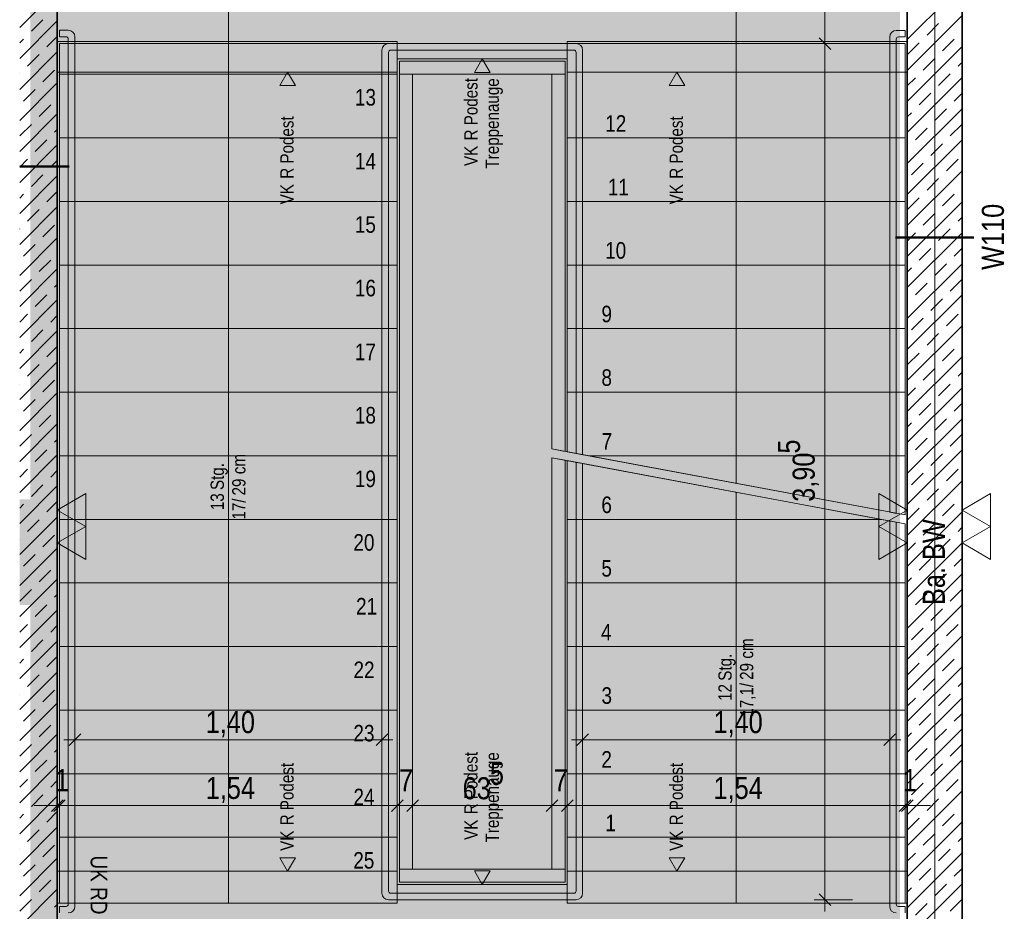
# Model space of a CAD drawing. Extents: x -620 to 300, y 62 to 1112.
# Tile 171 of 200: x -540 to -450, y 881 to 963. Entities that reach past the tile are written whole.
import ezdxf
from ezdxf.lldxf.tags import DXFTag

# ---------------------------------------------------------------- set-up
doc = ezdxf.new("R2010")
doc.units = 0
doc.layers.get('0').update_dxf_attribs({"lineweight": 13})
for name, color, linetype, lineweight, true_color in [('30 -34 Innenwände- 1 tragend', 7, 'Continuous', 13, 0xdd0806), ('30 -35 Decken- 2.1 Treppen Innen 2D', 7, 'Continuous', 9, 0x599559), ('70 -72 Beschriftung- 2 Beschriftung Bauteile', 7, 'Continuous', 9, 0x9999ff), ('70 -76 Bemaßung- 2 Allgemein', 9, 'Continuous', 5, 0x808080), ('iwb_Layout BA_Markierung', 7, 'Continuous', 9, 0xbadcdc)]:
    doc.layers.add(name, color=color, linetype=linetype, lineweight=lineweight, true_color=true_color)
for name, color, linetype, lineweight in [('70 -71 Achsen- 1 Gebäudeachsen', 7, 'STRICHPUNKT2-A06CPVM0L0', 18), ('70 -75 Raumstempel- 3 Wandstempel', 7, 'Continuous', 50), ('Keine-A06CPVLYL0', 7, 'Continuous', 9)]:
    doc.layers.add(name, color=color, linetype=linetype, lineweight=lineweight)
doc.styles.get("Standard").update_dxf_attribs({"font": 'ARIALN.TTF'})
tags = doc.linetypes.add('grob-A06CPVLVL0', pattern=[14, 3, -8, 3]).pattern_tags.tags
tags[8:9] = [DXFTag(74, 4), DXFTag(75, 0), DXFTag(340, '0'), DXFTag(46, 0.0), DXFTag(50, 0.0), DXFTag(44, 0.0), DXFTag(45, 0.0)]
tags[6:7] = [DXFTag(74, 4), DXFTag(75, 0), DXFTag(340, '0'), DXFTag(46, 0.0), DXFTag(50, 0.0), DXFTag(44, 0.0), DXFTag(45, 0.0)]
tags[4:5] = [DXFTag(74, 4), DXFTag(75, 0), DXFTag(340, '0'), DXFTag(46, 0.0), DXFTag(50, 0.0), DXFTag(44, 0.0), DXFTag(45, 0.0)]
tags = doc.linetypes.add('STRICHPUNKT2-A06CPVM0L0', pattern=[12.7, 6.35, -3.175, 0, -3.175]).pattern_tags.tags
tags[10:11] = [DXFTag(74, 4), DXFTag(75, 0), DXFTag(340, '0'), DXFTag(46, 0.0), DXFTag(50, 0.0), DXFTag(44, 0.0), DXFTag(45, 0.0)]
tags[8:9] = [DXFTag(74, 4), DXFTag(75, 0), DXFTag(340, '0'), DXFTag(46, 0.0), DXFTag(50, 0.0), DXFTag(44, 0.0), DXFTag(45, 0.0)]
tags[6:7] = [DXFTag(74, 4), DXFTag(75, 0), DXFTag(340, '0'), DXFTag(46, 0.0), DXFTag(50, 0.0), DXFTag(44, 0.0), DXFTag(45, 0.0)]
tags[4:5] = [DXFTag(74, 4), DXFTag(75, 0), DXFTag(340, '0'), DXFTag(46, 0.0), DXFTag(50, 0.0), DXFTag(44, 0.0), DXFTag(45, 0.0)]

# ---------------------------------------------------------------- blocks, each defined once
blk = doc.blocks.new('Polygon-A06CPVLNL0')
at = {"color": 0, "linetype": 'ByBlock', "lineweight": -2, "ltscale": 0.13}
blk.add_solid([(-459.485, 86.607), (-538.631, 86.396), (-459.318, 1083.814), (-538.631, 1083.814)], dxfattribs=at)
blk = doc.blocks.new('Referenz-A06CPVM1L0')
at = {"layer": '30 -34 Innenwände- 1 tragend', "color": 0, "lineweight": 35}
for p, q in [((-536.176, 1002.114), (-536.176, 837.114)), ((-458.676, 995.614), (-458.676, 838.614)), ((-453.676, 995.614), (-453.676, 838.614))]:
    blk.add_line(p, q, dxfattribs=at)
at = {"layer": '30 -34 Innenwände- 1 tragend', "color": 0, "linetype": 'Continuous', "lineweight": -2, "ltscale": 0.13}
for p, q in [((-536.176, 1002.114), (-536.176, 837.114)), ((-458.676, 995.614), (-458.676, 838.614)), ((-453.676, 995.614), (-453.676, 842.114))]:
    blk.add_line(p, q, dxfattribs=at)
at = {"layer": '30 -34 Innenwände- 1 tragend', "color": 0, "lineweight": 9}
for p, q in [((-539.606, 961.883), (-536.176, 965.314)), ((-539.606, 961.883), (-536.176, 965.314)), ((-458.676, 960.789), (-453.676, 965.789)), ((-458.676, 960.789), (-453.676, 965.789)), ((-539.606, 959.055), (-536.176, 962.485)), ((-539.606, 959.055), (-536.176, 962.485)), ((-538.544, 961.532), (-537.483, 962.592)), ((-538.544, 961.532), (-537.483, 962.592)), ((-458.676, 957.961), (-453.676, 962.961)), ((-458.676, 957.961), (-453.676, 962.961)), ((-456.873, 961.178), (-455.812, 962.239)), ((-456.873, 961.178), (-455.812, 962.239)), ((-539.606, 960.469), (-539.251, 960.825)), ((-539.606, 960.469), (-539.251, 960.825)), ((-537.129, 960.118), (-536.176, 961.071)), ((-537.129, 960.118), (-536.176, 961.071)), ((-455.459, 959.764), (-454.398, 960.825)), ((-455.459, 959.764), (-454.398, 960.825)), ((-453.691, 961.532), (-453.676, 961.546)), ((-453.691, 961.532), (-453.676, 961.546)), ((-458.676, 955.132), (-453.676, 960.132)), ((-458.676, 955.132), (-453.676, 960.132)), ((-458.641, 959.411), (-457.58, 960.471)), ((-458.641, 959.411), (-457.58, 960.471)), ((-539.606, 956.227), (-536.176, 959.657)), ((-539.606, 956.227), (-536.176, 959.657)), ((-538.897, 958.35), (-537.837, 959.411)), ((-538.897, 958.35), (-537.837, 959.411)), ((-457.226, 957.996), (-456.166, 959.057)), ((-457.226, 957.996), (-456.166, 959.057)), ((-537.483, 956.936), (-536.422, 957.996)), ((-537.483, 956.936), (-536.422, 957.996)), ((-454.044, 958.35), (-453.676, 958.718)), ((-454.044, 958.35), (-453.676, 958.718)), ((-539.606, 957.641), (-539.604, 957.643)), ((-539.606, 957.641), (-539.604, 957.643)), ((-458.676, 952.304), (-453.676, 957.304)), ((-458.676, 952.304), (-453.676, 957.304)), ((-458.676, 956.546), (-457.934, 957.289)), ((-458.676, 956.546), (-457.934, 957.289)), ((-455.812, 956.582), (-454.752, 957.643)), ((-455.812, 956.582), (-454.752, 957.643)), ((-539.606, 953.398), (-536.176, 956.828)), ((-539.606, 953.398), (-536.176, 956.828)), ((-539.251, 955.168), (-538.19, 956.229)), ((-539.251, 955.168), (-538.19, 956.229)), ((-457.58, 954.814), (-456.519, 955.875)), ((-457.58, 954.814), (-456.519, 955.875)), ((-454.398, 955.168), (-453.676, 955.89)), ((-454.398, 955.168), (-453.676, 955.89)), ((-537.837, 953.754), (-536.776, 954.814)), ((-537.837, 953.754), (-536.776, 954.814)), ((-458.676, 949.475), (-453.676, 954.475)), ((-458.676, 949.475), (-453.676, 954.475)), ((-456.166, 953.4), (-455.105, 954.461)), ((-456.166, 953.4), (-455.105, 954.461)), ((-539.606, 950.57), (-536.176, 954)), ((-539.606, 950.57), (-536.176, 954)), ((-458.676, 953.718), (-458.287, 954.107)), ((-458.676, 953.718), (-458.287, 954.107)), ((-539.604, 951.986), (-538.544, 953.047)), ((-539.604, 951.986), (-538.544, 953.047)), ((-536.422, 952.339), (-536.176, 952.586)), ((-536.422, 952.339), (-536.176, 952.586)), ((-457.934, 951.632), (-456.873, 952.693)), ((-457.934, 951.632), (-456.873, 952.693)), ((-454.752, 951.986), (-453.691, 953.047)), ((-454.752, 951.986), (-453.691, 953.047)), ((-539.606, 947.741), (-536.176, 951.171)), ((-539.606, 947.741), (-536.176, 951.171)), ((-538.19, 950.572), (-537.129, 951.632)), ((-538.19, 950.572), (-537.129, 951.632)), ((-458.676, 946.647), (-453.676, 951.647)), ((-458.676, 946.647), (-453.676, 951.647)), ((-458.676, 950.89), (-458.641, 950.925)), ((-458.676, 950.89), (-458.641, 950.925)), ((-456.519, 950.218), (-455.459, 951.279)), ((-456.519, 950.218), (-455.459, 951.279)), ((-539.606, 949.155), (-538.897, 949.865)), ((-539.606, 949.155), (-538.897, 949.865)), ((-536.776, 949.157), (-536.176, 949.757)), ((-536.776, 949.157), (-536.176, 949.757)), ((-458.287, 948.45), (-457.226, 949.511)), ((-458.287, 948.45), (-457.226, 949.511)), ((-455.105, 948.804), (-454.044, 949.865)), ((-455.105, 948.804), (-454.044, 949.865)), ((-539.606, 944.913), (-536.176, 948.343)), ((-539.606, 944.913), (-536.176, 948.343)), ((-538.544, 947.39), (-537.483, 948.45)), ((-538.544, 947.39), (-537.483, 948.45)), ((-458.676, 943.819), (-453.676, 948.819)), ((-458.676, 943.819), (-453.676, 948.819)), ((-456.873, 947.036), (-455.812, 948.097)), ((-456.873, 947.036), (-455.812, 948.097)), ((-453.691, 947.39), (-453.676, 947.404)), ((-453.691, 947.39), (-453.676, 947.404)), ((-539.606, 946.327), (-539.251, 946.683)), ((-539.606, 946.327), (-539.251, 946.683)), ((-537.129, 945.975), (-536.176, 946.929)), ((-537.129, 945.975), (-536.176, 946.929)), ((-458.641, 945.268), (-457.58, 946.329)), ((-458.641, 945.268), (-457.58, 946.329)), ((-455.459, 945.622), (-454.398, 946.683)), ((-455.459, 945.622), (-454.398, 946.683)), ((-539.606, 942.084), (-536.176, 945.515)), ((-539.606, 942.084), (-536.176, 945.515)), ((-458.676, 940.99), (-453.676, 945.99)), ((-458.676, 940.99), (-453.676, 945.99)), ((-538.897, 944.208), (-537.837, 945.268)), ((-538.897, 944.208), (-537.837, 945.268)), ((-457.226, 943.854), (-456.166, 944.915)), ((-457.226, 943.854), (-456.166, 944.915)), ((-454.044, 944.208), (-453.676, 944.576)), ((-454.044, 944.208), (-453.676, 944.576)), ((-537.483, 942.794), (-536.422, 943.854)), ((-537.483, 942.794), (-536.422, 943.854)), ((-539.606, 943.499), (-539.604, 943.501)), ((-539.606, 943.499), (-539.604, 943.501)), ((-458.676, 938.162), (-453.676, 943.162)), ((-458.676, 938.162), (-453.676, 943.162)), ((-458.676, 942.404), (-457.934, 943.147)), ((-458.676, 942.404), (-457.934, 943.147)), ((-455.812, 942.44), (-454.752, 943.501)), ((-455.812, 942.44), (-454.752, 943.501)), ((-539.606, 939.256), (-536.176, 942.686)), ((-539.606, 939.256), (-536.176, 942.686)), ((-539.251, 941.026), (-538.19, 942.086)), ((-539.251, 941.026), (-538.19, 942.086)), ((-457.58, 940.672), (-456.519, 941.733)), ((-457.58, 940.672), (-456.519, 941.733)), ((-454.398, 941.026), (-453.676, 941.747)), ((-454.398, 941.026), (-453.676, 941.747)), ((-537.837, 939.612), (-536.776, 940.672)), ((-537.837, 939.612), (-536.776, 940.672)), ((-458.676, 935.333), (-453.676, 940.333)), ((-458.676, 935.333), (-453.676, 940.333)), ((-456.166, 939.258), (-455.105, 940.319)), ((-456.166, 939.258), (-455.105, 940.319)), ((-539.606, 936.428), (-536.176, 939.858)), ((-539.606, 936.428), (-536.176, 939.858)), ((-458.676, 939.576), (-458.287, 939.965)), ((-458.676, 939.576), (-458.287, 939.965)), ((-539.604, 937.844), (-538.544, 938.904)), ((-539.604, 937.844), (-538.544, 938.904)), ((-536.422, 938.197), (-536.176, 938.443)), ((-536.422, 938.197), (-536.176, 938.443)), ((-457.934, 937.49), (-456.873, 938.551)), ((-457.934, 937.49), (-456.873, 938.551)), ((-454.752, 937.844), (-453.691, 938.904)), ((-454.752, 937.844), (-453.691, 938.904)), ((-538.19, 936.43), (-537.129, 937.49)), ((-538.19, 936.43), (-537.129, 937.49)), ((-458.676, 932.505), (-453.676, 937.505)), ((-458.676, 932.505), (-453.676, 937.505)), ((-539.606, 933.599), (-536.176, 937.029)), ((-539.606, 933.599), (-536.176, 937.029)), ((-458.676, 936.747), (-458.641, 936.783)), ((-458.676, 936.747), (-458.641, 936.783)), ((-456.519, 936.076), (-455.459, 937.137)), ((-456.519, 936.076), (-455.459, 937.137)), ((-539.606, 935.013), (-538.897, 935.722)), ((-539.606, 935.013), (-538.897, 935.722)), ((-536.776, 935.015), (-536.176, 935.615)), ((-536.776, 935.015), (-536.176, 935.615)), ((-455.105, 934.662), (-454.044, 935.722)), ((-455.105, 934.662), (-454.044, 935.722)), ((-458.676, 929.676), (-453.676, 934.676)), ((-458.676, 929.676), (-453.676, 934.676)), ((-458.287, 934.308), (-457.226, 935.369)), ((-458.287, 934.308), (-457.226, 935.369)), ((-539.606, 930.771), (-536.176, 934.201)), ((-539.606, 930.771), (-536.176, 934.201)), ((-538.544, 933.248), (-537.483, 934.308)), ((-538.544, 933.248), (-537.483, 934.308)), ((-456.873, 932.894), (-455.812, 933.955)), ((-456.873, 932.894), (-455.812, 933.955)), ((-453.691, 933.248), (-453.676, 933.262)), ((-453.691, 933.248), (-453.676, 933.262)), ((-539.606, 932.185), (-539.251, 932.54)), ((-539.606, 932.185), (-539.251, 932.54)), ((-537.129, 931.833), (-536.176, 932.787)), ((-537.129, 931.833), (-536.176, 932.787)), ((-458.641, 931.126), (-457.58, 932.187)), ((-458.641, 931.126), (-457.58, 932.187)), ((-455.459, 931.48), (-454.398, 932.54)), ((-455.459, 931.48), (-454.398, 932.54)), ((-539.606, 927.942), (-536.176, 931.372)), ((-539.606, 927.942), (-536.176, 931.372)), ((-538.897, 930.066), (-537.837, 931.126)), ((-538.897, 930.066), (-537.837, 931.126)), ((-458.676, 926.848), (-453.676, 931.848)), ((-458.676, 926.848), (-453.676, 931.848)), ((-457.226, 929.712), (-456.166, 930.773)), ((-457.226, 929.712), (-456.166, 930.773)), ((-454.044, 930.066), (-453.676, 930.434)), ((-454.044, 930.066), (-453.676, 930.434)), ((-539.606, 929.356), (-539.604, 929.358)), ((-539.606, 929.356), (-539.604, 929.358)), ((-537.483, 928.651), (-536.422, 929.712)), ((-537.483, 928.651), (-536.422, 929.712)), ((-455.812, 928.298), (-454.752, 929.358)), ((-455.812, 928.298), (-454.752, 929.358)), ((-539.606, 925.114), (-536.176, 928.544)), ((-539.606, 925.114), (-536.176, 928.544)), ((-458.676, 924.02), (-453.676, 929.02)), ((-458.676, 924.02), (-453.676, 929.02)), ((-458.676, 928.262), (-457.934, 929.005)), ((-458.676, 928.262), (-457.934, 929.005)), ((-539.251, 926.884), (-538.19, 927.944)), ((-539.251, 926.884), (-538.19, 927.944)), ((-457.58, 926.53), (-456.519, 927.591)), ((-457.58, 926.53), (-456.519, 927.591)), ((-454.398, 926.884), (-453.676, 927.605)), ((-454.398, 926.884), (-453.676, 927.605)), ((-539.606, 922.285), (-536.176, 925.716)), ((-539.606, 922.285), (-536.176, 925.716)), ((-537.837, 925.469), (-536.776, 926.53)), ((-537.837, 925.469), (-536.776, 926.53)), ((-458.676, 921.191), (-453.676, 926.191)), ((-458.676, 921.191), (-453.676, 926.191)), ((-458.676, 925.434), (-458.287, 925.823)), ((-458.676, 925.434), (-458.287, 925.823)), ((-456.166, 925.116), (-455.105, 926.176)), ((-456.166, 925.116), (-455.105, 926.176)), ((-539.604, 923.702), (-538.544, 924.762)), ((-539.604, 923.702), (-538.544, 924.762)), ((-454.752, 923.702), (-453.691, 924.762)), ((-454.752, 923.702), (-453.691, 924.762)), ((-536.422, 924.055), (-536.176, 924.301)), ((-536.422, 924.055), (-536.176, 924.301)), ((-457.934, 923.348), (-456.873, 924.409)), ((-457.934, 923.348), (-456.873, 924.409)), ((-538.19, 922.287), (-537.129, 923.348)), ((-538.19, 922.287), (-537.129, 923.348)), ((-458.676, 918.363), (-453.676, 923.363)), ((-458.676, 918.363), (-453.676, 923.363)), ((-456.519, 921.934), (-455.459, 922.995)), ((-456.519, 921.934), (-455.459, 922.995)), ((-539.606, 919.457), (-536.176, 922.887)), ((-539.606, 919.457), (-536.176, 922.887)), ((-458.676, 922.605), (-458.641, 922.641)), ((-458.676, 922.605), (-458.641, 922.641)), ((-539.606, 920.871), (-538.897, 921.58)), ((-539.606, 920.871), (-538.897, 921.58)), ((-536.776, 920.873), (-536.176, 921.473)), ((-536.776, 920.873), (-536.176, 921.473)), ((-458.287, 920.166), (-457.226, 921.227)), ((-458.287, 920.166), (-457.226, 921.227)), ((-455.105, 920.52), (-454.044, 921.58)), ((-455.105, 920.52), (-454.044, 921.58)), ((-458.676, 915.534), (-453.676, 920.534)), ((-458.676, 915.534), (-453.676, 920.534)), ((-539.606, 916.629), (-536.176, 920.059)), ((-539.606, 916.629), (-536.176, 920.059)), ((-538.544, 919.105), (-537.483, 920.166)), ((-538.544, 919.105), (-537.483, 920.166)), ((-456.873, 918.752), (-455.812, 919.813)), ((-456.873, 918.752), (-455.812, 919.813)), ((-537.129, 917.691), (-536.176, 918.644)), ((-537.129, 917.691), (-536.176, 918.644)), ((-453.691, 919.105), (-453.676, 919.12)), ((-453.691, 919.105), (-453.676, 919.12)), ((-539.606, 918.043), (-539.251, 918.398)), ((-539.606, 918.043), (-539.251, 918.398)), ((-458.676, 912.706), (-453.676, 917.706)), ((-458.676, 912.706), (-453.676, 917.706)), ((-458.641, 916.984), (-457.58, 918.045)), ((-458.641, 916.984), (-457.58, 918.045)), ((-455.459, 917.338), (-454.398, 918.398)), ((-455.459, 917.338), (-454.398, 918.398)), ((-539.606, 913.8), (-536.176, 917.23)), ((-539.606, 913.8), (-536.176, 917.23)), ((-538.897, 915.923), (-537.837, 916.984)), ((-538.897, 915.923), (-537.837, 916.984)), ((-457.226, 915.57), (-456.166, 916.631)), ((-457.226, 915.57), (-456.166, 916.631)), ((-454.044, 915.923), (-453.676, 916.292)), ((-454.044, 915.923), (-453.676, 916.292)), ((-539.606, 915.214), (-539.604, 915.216)), ((-539.606, 915.214), (-539.604, 915.216)), ((-537.483, 914.509), (-536.422, 915.57)), ((-537.483, 914.509), (-536.422, 915.57)), ((-458.676, 909.877), (-453.676, 914.877)), ((-458.676, 909.877), (-453.676, 914.877)), ((-458.676, 914.12), (-457.934, 914.863)), ((-458.676, 914.12), (-457.934, 914.863)), ((-455.812, 914.156), (-454.752, 915.216)), ((-455.812, 914.156), (-454.752, 915.216)), ((-539.606, 910.972), (-536.176, 914.402)), ((-539.606, 910.972), (-536.176, 914.402)), ((-539.251, 912.741), (-538.19, 913.802)), ((-539.251, 912.741), (-538.19, 913.802)), ((-457.58, 912.388), (-456.519, 913.449)), ((-457.58, 912.388), (-456.519, 913.449)), ((-454.398, 912.741), (-453.676, 913.463)), ((-454.398, 912.741), (-453.676, 913.463)), ((-537.837, 911.327), (-536.776, 912.388)), ((-537.837, 911.327), (-536.776, 912.388)), ((-539.606, 908.143), (-536.176, 911.573)), ((-539.606, 908.143), (-536.176, 911.573)), ((-458.676, 907.049), (-453.676, 912.049)), ((-458.676, 907.049), (-453.676, 912.049)), ((-458.676, 911.292), (-458.287, 911.681)), ((-458.676, 911.292), (-458.287, 911.681)), ((-456.166, 910.974), (-455.105, 912.034)), ((-456.166, 910.974), (-455.105, 912.034)), ((-539.604, 909.559), (-538.544, 910.62)), ((-539.604, 909.559), (-538.544, 910.62)), ((-454.752, 909.559), (-453.691, 910.62)), ((-454.752, 909.559), (-453.691, 910.62)), ((-536.422, 909.913), (-536.176, 910.159)), ((-536.422, 909.913), (-536.176, 910.159)), ((-457.934, 909.206), (-456.873, 910.267)), ((-457.934, 909.206), (-456.873, 910.267)), ((-539.606, 905.315), (-536.176, 908.745)), ((-539.606, 905.315), (-536.176, 908.745)), ((-538.19, 908.145), (-537.129, 909.206)), ((-538.19, 908.145), (-537.129, 909.206)), ((-458.676, 904.221), (-453.676, 909.221)), ((-458.676, 904.221), (-453.676, 909.221)), ((-456.519, 907.792), (-455.459, 908.852)), ((-456.519, 907.792), (-455.459, 908.852)), ((-458.676, 908.463), (-458.641, 908.499)), ((-458.676, 908.463), (-458.641, 908.499)), ((-539.606, 906.729), (-538.897, 907.438)), ((-539.606, 906.729), (-538.897, 907.438)), ((-536.776, 906.731), (-536.176, 907.331)), ((-536.776, 906.731), (-536.176, 907.331)), ((-458.287, 906.024), (-457.226, 907.085)), ((-458.287, 906.024), (-457.226, 907.085)), ((-455.105, 906.378), (-454.044, 907.438)), ((-455.105, 906.378), (-454.044, 907.438)), ((-539.606, 902.486), (-536.176, 905.917)), ((-539.606, 902.486), (-536.176, 905.917)), ((-538.544, 904.963), (-537.483, 906.024)), ((-538.544, 904.963), (-537.483, 906.024)), ((-458.676, 901.392), (-453.676, 906.392)), ((-458.676, 901.392), (-453.676, 906.392)), ((-456.873, 904.61), (-455.812, 905.67)), ((-456.873, 904.61), (-455.812, 905.67)), ((-539.606, 903.901), (-539.251, 904.256)), ((-539.606, 903.901), (-539.251, 904.256)), ((-537.129, 903.549), (-536.176, 904.502)), ((-537.129, 903.549), (-536.176, 904.502)), ((-455.459, 903.196), (-454.398, 904.256)), ((-455.459, 903.196), (-454.398, 904.256)), ((-453.691, 904.963), (-453.676, 904.978)), ((-453.691, 904.963), (-453.676, 904.978)), ((-458.676, 898.564), (-453.676, 903.564)), ((-458.676, 898.564), (-453.676, 903.564)), ((-458.641, 902.842), (-457.58, 903.903)), ((-458.641, 902.842), (-457.58, 903.903)), ((-539.606, 899.658), (-536.176, 903.088)), ((-539.606, 899.658), (-536.176, 903.088)), ((-538.897, 901.781), (-537.837, 902.842)), ((-538.897, 901.781), (-537.837, 902.842)), ((-457.226, 901.428), (-456.166, 902.488)), ((-457.226, 901.428), (-456.166, 902.488)), ((-537.483, 900.367), (-536.422, 901.428)), ((-537.483, 900.367), (-536.422, 901.428)), ((-454.044, 901.781), (-453.676, 902.149)), ((-454.044, 901.781), (-453.676, 902.149)), ((-539.606, 901.072), (-539.604, 901.074)), ((-539.606, 901.072), (-539.604, 901.074)), ((-458.676, 895.735), (-453.676, 900.735)), ((-458.676, 895.735), (-453.676, 900.735)), ((-458.676, 899.978), (-457.934, 900.721)), ((-458.676, 899.978), (-457.934, 900.721)), ((-455.812, 900.014), (-454.752, 901.074)), ((-455.812, 900.014), (-454.752, 901.074)), ((-539.606, 896.83), (-536.176, 900.26)), ((-539.606, 896.83), (-536.176, 900.26)), ((-539.251, 898.599), (-538.19, 899.66)), ((-539.251, 898.599), (-538.19, 899.66)), ((-457.58, 898.246), (-456.519, 899.306)), ((-457.58, 898.246), (-456.519, 899.306)), ((-454.398, 898.599), (-453.676, 899.321)), ((-454.398, 898.599), (-453.676, 899.321)), ((-537.837, 897.185), (-536.776, 898.246)), ((-537.837, 897.185), (-536.776, 898.246)), ((-458.676, 892.907), (-453.676, 897.907)), ((-458.676, 892.907), (-453.676, 897.907)), ((-456.166, 896.832), (-455.105, 897.892)), ((-456.166, 896.832), (-455.105, 897.892)), ((-539.606, 894.001), (-536.176, 897.431)), ((-539.606, 894.001), (-536.176, 897.431)), ((-458.676, 897.149), (-458.287, 897.539)), ((-458.676, 897.149), (-458.287, 897.539)), ((-539.604, 895.417), (-538.544, 896.478)), ((-539.604, 895.417), (-538.544, 896.478)), ((-536.422, 895.771), (-536.176, 896.017)), ((-536.422, 895.771), (-536.176, 896.017)), ((-457.934, 895.064), (-456.873, 896.124)), ((-457.934, 895.064), (-456.873, 896.124)), ((-454.752, 895.417), (-453.691, 896.478)), ((-454.752, 895.417), (-453.691, 896.478)), ((-539.606, 891.173), (-536.176, 894.603)), ((-539.606, 891.173), (-536.176, 894.603)), ((-538.19, 894.003), (-537.129, 895.064)), ((-538.19, 894.003), (-537.129, 895.064)), ((-458.676, 890.078), (-453.676, 895.078)), ((-458.676, 890.078), (-453.676, 895.078)), ((-458.676, 894.321), (-458.641, 894.357)), ((-458.676, 894.321), (-458.641, 894.357)), ((-456.519, 893.65), (-455.459, 894.71)), ((-456.519, 893.65), (-455.459, 894.71)), ((-539.606, 892.587), (-538.897, 893.296)), ((-539.606, 892.587), (-538.897, 893.296)), ((-536.776, 892.589), (-536.176, 893.189)), ((-536.776, 892.589), (-536.176, 893.189)), ((-458.287, 891.882), (-457.226, 892.942)), ((-458.287, 891.882), (-457.226, 892.942)), ((-455.105, 892.235), (-454.044, 893.296)), ((-455.105, 892.235), (-454.044, 893.296)), ((-539.606, 888.344), (-536.176, 891.774)), ((-539.606, 888.344), (-536.176, 891.774)), ((-538.544, 890.821), (-537.483, 891.882)), ((-538.544, 890.821), (-537.483, 891.882)), ((-458.676, 887.25), (-453.676, 892.25)), ((-458.676, 887.25), (-453.676, 892.25)), ((-456.873, 890.468), (-455.812, 891.528)), ((-456.873, 890.468), (-455.812, 891.528)), ((-453.691, 890.821), (-453.676, 890.836)), ((-453.691, 890.821), (-453.676, 890.836)), ((-539.606, 889.758), (-539.251, 890.114)), ((-539.606, 889.758), (-539.251, 890.114)), ((-537.129, 889.407), (-536.176, 890.36)), ((-537.129, 889.407), (-536.176, 890.36)), ((-458.641, 888.7), (-457.58, 889.76)), ((-458.641, 888.7), (-457.58, 889.76)), ((-455.459, 889.053), (-454.398, 890.114)), ((-455.459, 889.053), (-454.398, 890.114)), ((-539.606, 885.516), (-536.176, 888.946)), ((-539.606, 885.516), (-536.176, 888.946)), ((-458.676, 884.422), (-453.676, 889.422)), ((-458.676, 884.422), (-453.676, 889.422)), ((-538.897, 887.639), (-537.837, 888.7)), ((-538.897, 887.639), (-537.837, 888.7)), ((-457.226, 887.286), (-456.166, 888.346)), ((-457.226, 887.286), (-456.166, 888.346)), ((-454.044, 887.639), (-453.676, 888.007)), ((-454.044, 887.639), (-453.676, 888.007)), ((-537.483, 886.225), (-536.422, 887.286)), ((-537.483, 886.225), (-536.422, 887.286)), ((-539.606, 886.93), (-539.604, 886.932)), ((-539.606, 886.93), (-539.604, 886.932)), ((-458.676, 881.593), (-453.676, 886.593)), ((-458.676, 881.593), (-453.676, 886.593)), ((-458.676, 885.836), (-457.934, 886.579)), ((-458.676, 885.836), (-457.934, 886.579)), ((-455.812, 885.871), (-454.752, 886.932)), ((-455.812, 885.871), (-454.752, 886.932)), ((-539.606, 882.687), (-536.176, 886.118)), ((-539.606, 882.687), (-536.176, 886.118)), ((-539.251, 884.457), (-538.19, 885.518)), ((-539.251, 884.457), (-538.19, 885.518)), ((-457.58, 884.104), (-456.519, 885.164)), ((-457.58, 884.104), (-456.519, 885.164)), ((-454.398, 884.457), (-453.676, 885.179)), ((-454.398, 884.457), (-453.676, 885.179)), ((-537.837, 883.043), (-536.776, 884.104)), ((-537.837, 883.043), (-536.776, 884.104)), ((-458.676, 878.765), (-453.676, 883.765)), ((-458.676, 878.765), (-453.676, 883.765)), ((-456.166, 882.689), (-455.105, 883.75)), ((-456.166, 882.689), (-455.105, 883.75)), ((-539.606, 879.859), (-536.176, 883.289)), ((-539.606, 879.859), (-536.176, 883.289)), ((-458.676, 883.007), (-458.287, 883.397)), ((-458.676, 883.007), (-458.287, 883.397)), ((-539.604, 881.275), (-538.544, 882.336)), ((-539.604, 881.275), (-538.544, 882.336)), ((-536.422, 881.629), (-536.176, 881.875)), ((-536.422, 881.629), (-536.176, 881.875)), ((-457.934, 880.922), (-456.873, 881.982)), ((-457.934, 880.922), (-456.873, 881.982)), ((-454.752, 881.275), (-453.691, 882.336)), ((-454.752, 881.275), (-453.691, 882.336))]:
    blk.add_line(p, q, dxfattribs=at)
at = {"layer": '30 -35 Decken- 2.1 Treppen Innen 2D', "color": 0}
for p, q in [((-536.176, 988.214), (-536.176, 960.614)), ((-458.676, 960.614), (-458.676, 988.214)), ((-520.576, 974.414), (-520.576, 882.014)), ((-474.276, 920.295), (-474.276, 974.414)), ((-535.176, 961.634), (-535.976, 961.634)), ((-535.976, 961.634), (-535.976, 961.034)), ((-458.876, 961.614), (-459.676, 961.614)), ((-458.876, 961.014), (-458.876, 961.614)), ((-535.976, 961.034), (-535.376, 961.034)), ((-535.176, 960.834), (-535.176, 881.914)), ((-534.576, 881.714), (-534.576, 961.034)), ((-460.276, 961.014), (-460.276, 917.676)), ((-459.676, 917.563), (-459.676, 960.814)), ((-459.476, 961.014), (-458.876, 961.014)), ((-536.176, 960.614), (-505.176, 960.614)), ((-535.976, 957.614), (-535.976, 960.414)), ((-535.976, 960.414), (-505.176, 960.414)), ((-506.576, 882.914), (-506.576, 959.814)), ((-505.976, 960.414), (-488.876, 960.414)), ((-489.076, 959.814), (-505.776, 959.814)), ((-505.176, 960.614), (-505.176, 959.014)), ((-505.176, 960.414), (-505.176, 957.614)), ((-489.676, 959.014), (-489.676, 960.614)), ((-489.676, 960.614), (-458.676, 960.614)), ((-489.676, 960.414), (-489.676, 951.814)), ((-458.876, 960.414), (-489.676, 960.414)), ((-488.276, 959.814), (-488.276, 922.914)), ((-458.876, 951.814), (-458.876, 960.414)), ((-505.976, 959.614), (-505.976, 883.114)), ((-505.176, 959.014), (-489.676, 959.014)), ((-488.876, 923.027), (-488.876, 959.614)), ((-504.976, 957.614), (-504.976, 958.814)), ((-504.976, 958.814), (-489.876, 958.814)), ((-489.876, 958.814), (-489.876, 957.614)), ((-535.976, 951.814), (-535.976, 957.614)), ((-535.976, 957.614), (-505.176, 957.614)), ((-505.176, 957.614), (-535.976, 957.614)), ((-505.176, 957.614), (-505.176, 951.814)), ((-504.976, 885.114), (-504.976, 957.614)), ((-504.976, 957.614), (-503.776, 957.614)), ((-489.876, 957.614), (-504.976, 957.614)), ((-503.776, 957.614), (-503.776, 885.114)), ((-491.076, 957.614), (-491.076, 923.438)), ((-489.876, 957.614), (-491.076, 957.614)), ((-489.876, 923.214), (-489.876, 957.614)), ((-535.976, 946.014), (-535.976, 951.814)), ((-535.976, 951.814), (-505.176, 951.814)), ((-505.176, 951.814), (-535.976, 951.814)), ((-505.176, 951.814), (-505.176, 946.014)), ((-489.676, 951.814), (-489.676, 946.014)), ((-458.876, 951.814), (-489.676, 951.814)), ((-489.676, 951.814), (-458.876, 951.814)), ((-458.876, 946.014), (-458.876, 951.814)), ((-535.976, 940.214), (-535.976, 946.014)), ((-535.976, 946.014), (-505.176, 946.014)), ((-505.176, 946.014), (-535.976, 946.014)), ((-505.176, 946.014), (-505.176, 940.214)), ((-489.676, 946.014), (-489.676, 940.214)), ((-458.876, 946.014), (-489.676, 946.014)), ((-489.676, 946.014), (-458.876, 946.014)), ((-458.876, 940.214), (-458.876, 946.014)), ((-535.976, 934.414), (-535.976, 940.214)), ((-535.976, 940.214), (-505.176, 940.214)), ((-505.176, 940.214), (-535.976, 940.214)), ((-505.176, 940.214), (-505.176, 934.414)), ((-489.676, 940.214), (-489.676, 934.414)), ((-458.876, 940.214), (-489.676, 940.214)), ((-489.676, 940.214), (-458.876, 940.214)), ((-458.876, 934.414), (-458.876, 940.214)), ((-535.976, 928.614), (-535.976, 934.414)), ((-535.976, 934.414), (-505.176, 934.414)), ((-505.176, 934.414), (-535.976, 934.414)), ((-505.176, 934.414), (-505.176, 928.614)), ((-489.676, 934.414), (-489.676, 928.614)), ((-458.876, 934.414), (-489.676, 934.414)), ((-489.676, 934.414), (-458.876, 934.414)), ((-458.876, 928.614), (-458.876, 934.414)), ((-535.976, 922.814), (-535.976, 928.614)), ((-535.976, 928.614), (-505.176, 928.614)), ((-505.176, 928.614), (-535.976, 928.614)), ((-505.176, 928.614), (-505.176, 922.814)), ((-489.676, 928.614), (-489.676, 923.176)), ((-458.876, 928.614), (-489.676, 928.614)), ((-489.676, 928.614), (-458.876, 928.614)), ((-458.876, 922.814), (-458.876, 928.614)), ((-491.076, 923.438), (-489.876, 923.214)), ((-491.076, 923.438), (-458.876, 917.414)), ((-489.676, 923.176), (-487.738, 922.814)), ((-488.276, 922.914), (-488.876, 923.027)), ((-535.976, 917.014), (-535.976, 922.814)), ((-535.976, 922.814), (-505.176, 922.814)), ((-505.176, 922.814), (-535.976, 922.814)), ((-505.176, 922.814), (-505.176, 917.014)), ((-489.876, 922.414), (-491.076, 922.638)), ((-491.076, 922.638), (-491.076, 885.114)), ((-458.876, 916.614), (-491.076, 922.638)), ((-489.876, 885.114), (-489.876, 922.414)), ((-461.014, 917.014), (-489.676, 922.376)), ((-489.676, 922.376), (-489.676, 917.014)), ((-488.876, 883.114), (-488.876, 922.227)), ((-488.876, 922.227), (-488.276, 922.114)), ((-488.276, 922.114), (-488.276, 882.914)), ((-458.876, 922.814), (-487.738, 922.814)), ((-487.738, 922.814), (-458.876, 917.414)), ((-487.738, 922.814), (-458.876, 922.814)), ((-458.876, 917.414), (-458.876, 922.814)), ((-474.276, 882.014), (-474.276, 919.495)), ((-460.276, 917.676), (-459.676, 917.563)), ((-535.976, 911.214), (-535.976, 917.014)), ((-535.976, 917.014), (-505.176, 917.014)), ((-505.176, 917.014), (-535.976, 917.014)), ((-505.176, 917.014), (-505.176, 911.214)), ((-461.014, 917.014), (-489.676, 917.014)), ((-489.676, 917.014), (-489.676, 911.214)), ((-489.676, 917.014), (-461.014, 917.014)), ((-458.876, 916.614), (-461.014, 917.014)), ((-459.676, 916.763), (-460.276, 916.876)), ((-460.276, 916.876), (-460.276, 881.714)), ((-459.676, 881.914), (-459.676, 916.763)), ((-458.876, 911.214), (-458.876, 916.614)), ((-535.976, 905.414), (-535.976, 911.214)), ((-535.976, 911.214), (-505.176, 911.214)), ((-505.176, 911.214), (-535.976, 911.214)), ((-505.176, 911.214), (-505.176, 905.414)), ((-489.676, 905.414), (-489.676, 911.214)), ((-489.676, 911.214), (-458.876, 911.214)), ((-489.676, 911.214), (-458.876, 911.214)), ((-458.876, 911.214), (-458.876, 905.414)), ((-535.976, 899.614), (-535.976, 905.414)), ((-535.976, 905.414), (-505.176, 905.414)), ((-505.176, 905.414), (-535.976, 905.414)), ((-505.176, 905.414), (-505.176, 899.614)), ((-489.676, 899.614), (-489.676, 905.414)), ((-489.676, 905.414), (-458.876, 905.414)), ((-458.876, 905.414), (-489.676, 905.414)), ((-458.876, 905.414), (-458.876, 899.614)), ((-535.976, 893.814), (-535.976, 899.614)), ((-535.976, 899.614), (-505.176, 899.614)), ((-505.176, 899.614), (-535.976, 899.614)), ((-505.176, 899.614), (-505.176, 893.814)), ((-489.676, 893.814), (-489.676, 899.614)), ((-489.676, 899.614), (-458.876, 899.614)), ((-458.876, 899.614), (-489.676, 899.614)), ((-458.876, 899.614), (-458.876, 893.814)), ((-505.176, 893.814), (-535.976, 893.814)), ((-535.976, 888.014), (-535.976, 893.814)), ((-535.976, 893.814), (-505.176, 893.814)), ((-505.176, 893.814), (-505.176, 888.014)), ((-489.676, 888.014), (-489.676, 893.814)), ((-489.676, 893.814), (-458.876, 893.814)), ((-458.876, 893.814), (-489.676, 893.814)), ((-458.876, 893.814), (-458.876, 888.014)), ((-505.176, 888.014), (-535.976, 888.014)), ((-535.976, 882.014), (-535.976, 888.014)), ((-535.976, 888.014), (-505.176, 888.014)), ((-505.176, 888.014), (-505.176, 882.014)), ((-458.876, 888.014), (-489.676, 888.014)), ((-489.676, 882.014), (-489.676, 888.014)), ((-489.676, 888.014), (-458.876, 888.014)), ((-458.876, 888.014), (-458.876, 882.014)), ((-503.776, 885.114), (-504.976, 885.114)), ((-504.976, 883.914), (-504.976, 885.114)), ((-504.976, 885.114), (-489.876, 885.114)), ((-491.076, 885.114), (-489.876, 885.114)), ((-489.876, 885.114), (-489.876, 883.914)), ((-489.676, 883.714), (-505.176, 883.714)), ((-505.176, 883.714), (-505.176, 882.014)), ((-489.876, 883.914), (-504.976, 883.914)), ((-489.676, 882.014), (-489.676, 883.714)), ((-505.776, 882.914), (-489.076, 882.914)), ((-505.176, 882.014), (-536.176, 882.014)), ((-536.176, 882.014), (-536.176, 837.114)), ((-505.176, 882.014), (-535.976, 882.014)), ((-535.376, 881.714), (-535.976, 881.714)), ((-535.976, 881.714), (-535.976, 881.114)), ((-488.876, 882.314), (-505.976, 882.314)), ((-458.876, 882.014), (-489.676, 882.014)), ((-458.676, 882.014), (-489.676, 882.014)), ((-458.876, 881.714), (-459.476, 881.714)), ((-458.876, 881.114), (-458.876, 881.714)), ((-458.676, 837.114), (-458.676, 882.014))]:
    blk.add_line(p, q, dxfattribs=at)
at = {"layer": '30 -35 Decken- 2.1 Treppen Innen 2D', "color": 0, "linetype": 'grob-A06CPVLVL0', "ltscale": 0.13}
for p, q in [((-536.176, 988.214), (-536.176, 957.814)), ((-458.676, 957.814), (-458.676, 988.214)), ((-505.176, 959.014), (-489.676, 959.014)), ((-505.176, 957.814), (-505.176, 959.014)), ((-489.676, 959.014), (-489.676, 957.814)), ((-536.176, 957.814), (-505.176, 957.814)), ((-489.676, 957.814), (-458.676, 957.814)), ((-505.176, 884.914), (-536.176, 884.914)), ((-536.176, 884.914), (-536.176, 837.114)), ((-505.176, 883.714), (-505.176, 884.914)), ((-458.676, 884.914), (-489.676, 884.914)), ((-489.676, 884.914), (-489.676, 883.714)), ((-458.676, 837.114), (-458.676, 884.914)), ((-489.676, 883.714), (-505.176, 883.714))]:
    blk.add_line(p, q, dxfattribs=at)
at = {"layer": '30 -35 Decken- 2.1 Treppen Innen 2D', "color": 0, "linetype": 'Continuous', "ltscale": 0.13}
for p, q in [((-497.426, 959.014), (-498.139, 957.779)), ((-496.714, 957.779), (-497.426, 959.014)), ((-515.176, 957.814), (-515.889, 956.579)), ((-514.464, 956.579), (-515.176, 957.814)), ((-498.139, 957.779), (-496.714, 957.779)), ((-479.676, 957.814), (-480.389, 956.579)), ((-478.964, 956.579), (-479.676, 957.814)), ((-515.889, 956.579), (-514.464, 956.579)), ((-480.389, 956.579), (-478.964, 956.579)), ((-515.889, 886.148), (-515.176, 884.914)), ((-514.464, 886.148), (-515.889, 886.148)), ((-515.176, 884.914), (-514.464, 886.148)), ((-480.389, 886.148), (-479.676, 884.914)), ((-478.964, 886.148), (-480.389, 886.148)), ((-479.676, 884.914), (-478.964, 886.148)), ((-497.426, 883.714), (-498.139, 884.948)), ((-498.139, 884.948), (-496.714, 884.948)), ((-496.714, 884.948), (-497.426, 883.714))]:
    blk.add_line(p, q, dxfattribs=at)
at = {"layer": '30 -35 Decken- 2.1 Treppen Innen 2D', "color": 0, "linetype": 'Continuous', "lineweight": 5, "ltscale": 0.13}
for p, q in [((-474.293, 919.431), (-474.276, 919.495)), ((-474.259, 919.431), (-474.293, 919.431)), ((-474.276, 919.495), (-474.259, 919.431)), ((-520.576, 882.014), (-520.593, 882.077)), ((-520.593, 882.077), (-520.559, 882.077)), ((-520.559, 882.077), (-520.576, 882.014))]:
    blk.add_line(p, q, dxfattribs=at)
at = {"layer": '30 -35 Decken- 2.1 Treppen Innen 2D', "color": 0}
for centre, major_axis in [((-535.176, 961.034), (0.6, 0)), ((-459.676, 961.014), (0, 0.6)), ((-535.376, 960.834), (0.2, 0)), ((-459.476, 960.814), (0, 0.2)), ((-505.976, 959.814), (0, 0.6)), ((-505.776, 959.614), (0, 0.2)), ((-489.076, 959.614), (0.2, 0)), ((-488.876, 959.814), (0.6, 0)), ((-505.976, 882.914), (-0.6, 0)), ((-505.776, 883.114), (-0.2, 0)), ((-489.076, 883.114), (0, -0.2)), ((-488.876, 882.914), (0, -0.6)), ((-535.376, 881.914), (0, -0.2)), ((-535.176, 881.714), (0, -0.6)), ((-459.676, 881.714), (-0.6, 0)), ((-459.476, 881.914), (-0.2, 0))]:
    blk.add_ellipse(centre, major_axis=major_axis, ratio=1, start_param=0, end_param=1.570796, dxfattribs=at)
at = {"layer": '30 -35 Decken- 2.1 Treppen Innen 2D', "color": 0, "lineweight": 0}
for points in [[(-474.276, 919.431), (-474.293, 919.431), (-474.276, 919.495)], [(-474.276, 919.431), (-474.276, 919.495), (-474.259, 919.431)], [(-520.576, 882.014), (-520.593, 882.077), (-520.576, 882.077)], [(-520.576, 882.014), (-520.576, 882.077), (-520.559, 882.077)]]:
    blk.add_solid(points, dxfattribs=at)
at = {"layer": '70 -71 Achsen- 1 Gebäudeachsen', "color": 0, "linetype": 'STRICHPUNKT2-A06CPVM0L0', "ltscale": 0.18}
blk.add_line((-456.176, 1084.554), (-456.176, 85.114), dxfattribs=at)
at = {"layer": '70 -72 Beschriftung- 2 Beschriftung Bauteile', "color": 0}
for p, q in [((-536.176, 917.864), (-533.578, 919.364)), ((-533.578, 919.364), (-533.578, 916.364)), ((-458.676, 917.864), (-461.274, 919.364)), ((-461.274, 919.364), (-461.274, 916.364)), ((-453.676, 917.864), (-451.078, 919.364)), ((-451.078, 919.364), (-451.078, 916.364)), ((-533.578, 916.364), (-536.176, 917.864)), ((-461.274, 916.364), (-458.676, 917.864)), ((-451.078, 916.364), (-453.676, 917.864)), ((-536.176, 914.864), (-533.578, 916.364)), ((-533.578, 916.364), (-533.578, 913.364)), ((-458.676, 914.864), (-461.274, 916.364)), ((-461.274, 916.364), (-461.274, 913.364)), ((-453.676, 914.864), (-451.078, 916.364)), ((-451.078, 916.364), (-451.078, 913.364)), ((-533.578, 913.364), (-536.176, 914.864)), ((-461.274, 913.364), (-458.676, 914.864)), ((-451.078, 913.364), (-453.676, 914.864))]:
    blk.add_line(p, q, dxfattribs=at)
at = {"layer": '70 -75 Raumstempel- 3 Wandstempel', "color": 7, "linetype": 'Continuous', "ltscale": 0.5, "true_color": 0xffffff}
for points in [[(-537.054, 909.206), (-537.054, 918.829), (-539.606, 918.829)], [(-537.054, 909.206), (-539.606, 918.829), (-539.606, 916.775)], [(-537.054, 909.206), (-539.606, 916.775), (-539.606, 909.206)]]:
    blk.add_solid(points, dxfattribs=at)
at = {"layer": '70 -76 Bemaßung- 2 Allgemein', "color": 0, "linetype": 'Continuous', "ltscale": 0.13}
for p, q in [((-466.176, 961.474), (-466.176, 987.353)), ((-466.176, 959.414), (-466.176, 961.474)), ((-466.176, 961.414), (-466.176, 959.353)), ((-463.676, 960.414), (-467.176, 960.414)), ((-463.676, 960.414), (-467.176, 960.414)), ((-466.176, 883.374), (-466.176, 959.353)), ((-534.576, 894.414), (-534.576, 897.914)), ((-506.576, 894.414), (-506.576, 897.914)), ((-488.276, 894.414), (-488.276, 897.914)), ((-460.276, 894.414), (-460.276, 897.914)), ((-535.576, 896.914), (-533.516, 896.914)), ((-507.637, 896.914), (-533.516, 896.914)), ((-505.576, 896.914), (-507.637, 896.914)), ((-489.276, 896.914), (-487.216, 896.914)), ((-461.337, 896.914), (-487.216, 896.914)), ((-459.276, 896.914), (-461.337, 896.914)), ((-536.176, 888.414), (-536.176, 891.914)), ((-535.976, 888.414), (-535.976, 891.914)), ((-535.976, 888.414), (-535.976, 891.914)), ((-505.176, 888.414), (-505.176, 891.914)), ((-505.176, 888.414), (-505.176, 891.914)), ((-503.776, 888.414), (-503.776, 891.914)), ((-503.776, 888.414), (-503.776, 891.914)), ((-491.076, 888.414), (-491.076, 891.914)), ((-491.076, 888.414), (-491.076, 891.914)), ((-489.676, 888.414), (-489.676, 891.914)), ((-489.676, 888.414), (-489.676, 891.914)), ((-458.876, 888.414), (-458.876, 891.914)), ((-458.876, 888.414), (-458.876, 891.914)), ((-458.676, 888.414), (-458.676, 891.914)), ((-537.237, 890.914), (-538.297, 890.914)), ((-535.176, 890.914), (-537.237, 890.914)), ((-536.976, 890.914), (-534.916, 890.914)), ((-536.976, 890.914), (-534.916, 890.914)), ((-535.976, 890.914), (-536.176, 890.914)), ((-534.916, 890.914), (-533.855, 890.914)), ((-506.237, 890.914), (-534.916, 890.914)), ((-506.237, 890.914), (-507.297, 890.914)), ((-504.176, 890.914), (-506.237, 890.914)), ((-504.176, 890.914), (-506.237, 890.914)), ((-503.776, 890.914), (-505.176, 890.914)), ((-504.776, 890.914), (-502.716, 890.914)), ((-504.776, 890.914), (-502.716, 890.914)), ((-502.716, 890.914), (-501.655, 890.914)), ((-492.137, 890.914), (-502.716, 890.914)), ((-492.137, 890.914), (-493.197, 890.914)), ((-490.076, 890.914), (-492.137, 890.914)), ((-490.076, 890.914), (-492.137, 890.914)), ((-489.676, 890.914), (-491.076, 890.914)), ((-490.676, 890.914), (-488.616, 890.914)), ((-490.676, 890.914), (-488.616, 890.914)), ((-488.616, 890.914), (-487.555, 890.914)), ((-459.937, 890.914), (-488.616, 890.914)), ((-459.937, 890.914), (-460.997, 890.914)), ((-457.876, 890.914), (-459.937, 890.914)), ((-457.876, 890.914), (-459.937, 890.914)), ((-459.676, 890.914), (-457.616, 890.914)), ((-458.676, 890.914), (-458.876, 890.914)), ((-457.616, 890.914), (-456.555, 890.914)), ((-466.176, 881.314), (-466.176, 883.374)), ((-466.176, 883.314), (-466.176, 881.253)), ((-463.676, 882.314), (-467.176, 882.314)), ((-463.676, 882.314), (-467.176, 882.314))]:
    blk.add_line(p, q, dxfattribs=at)
at = {"layer": '70 -76 Bemaßung- 2 Allgemein', "color": 0, "linetype": 'Continuous', "lineweight": 20, "ltscale": 0.2}
for p, q in [((-465.646, 959.883), (-466.707, 960.944)), ((-466.707, 960.944), (-465.646, 959.883)), ((-535.107, 896.383), (-534.046, 897.444)), ((-506.046, 897.444), (-507.107, 896.383)), ((-488.807, 896.383), (-487.746, 897.444)), ((-459.746, 897.444), (-460.807, 896.383)), ((-535.646, 891.444), (-536.707, 890.383)), ((-536.507, 890.383), (-535.446, 891.444)), ((-536.507, 890.383), (-535.446, 891.444)), ((-504.646, 891.444), (-505.707, 890.383)), ((-504.646, 891.444), (-505.707, 890.383)), ((-504.307, 890.383), (-503.246, 891.444)), ((-504.307, 890.383), (-503.246, 891.444)), ((-490.546, 891.444), (-491.607, 890.383)), ((-490.546, 891.444), (-491.607, 890.383)), ((-490.207, 890.383), (-489.146, 891.444)), ((-490.207, 890.383), (-489.146, 891.444)), ((-458.346, 891.444), (-459.407, 890.383)), ((-458.346, 891.444), (-459.407, 890.383)), ((-459.207, 890.383), (-458.146, 891.444)), ((-465.646, 881.783), (-466.707, 882.844)), ((-466.707, 882.844), (-465.646, 881.783))]:
    blk.add_line(p, q, dxfattribs=at)
at = {"layer": 'Keine-A06CPVLYL0', "color": 0, "lineweight": 50}
for p, q in [((-539.606, 949.214), (-535.091, 949.214)), ((-452.591, 942.714), (-459.761, 942.714))]:
    blk.add_line(p, q, dxfattribs=at)
at = {"layer": '30 -35 Decken- 2.1 Treppen Innen 2D', "color": 0, "linetype": 'Continuous', "ltscale": 0.13, "attachment_point": 1}
for s, insert, char_height, rotation in [('{\\fArial Narrow;Treppenauge}', (-497.117, 949.012), 1.20826, 90), ('{\\fArial Narrow;Podest}', (-499.065, 952.959), 1.20826, 90), ('{\\fArial Narrow;13}', (-509.044, 956.269), 1.51033, 0.001), ('{\\fArial Narrow;Podest}', (-515.841, 949.468), 1.20826, 90), ('{\\fArial Narrow;Podest}', (-480.341, 949.468), 1.20826, 90), ('{\\fArial Narrow;12}', (-486.219, 953.879), 1.51033, 0.001), ('{\\fArial Narrow;R}', (-499.065, 951.575), 1.20826, 90), ('{\\fArial Narrow;VK}', (-499.065, 949.244), 1.20826, 90), ('{\\fArial Narrow;14}', (-509.038, 950.445), 1.51033, 0.001), ('{\\fArial Narrow;R}', (-515.841, 948.084), 1.20826, 90), ('{\\fArial Narrow;R}', (-480.341, 948.084), 1.20826, 90), ('{\\fArial Narrow;VK}', (-515.841, 945.753), 1.20826, 90), ('{\\fArial Narrow;11}', (-485.986, 948.079), 1.51033, 0.001), ('{\\fArial Narrow;VK}', (-480.341, 945.753), 1.20826, 90), ('{\\fArial Narrow;15}', (-509.053, 944.669), 1.51033, 0.001), ('{\\fArial Narrow;10}', (-486.228, 942.303), 1.51033, 0.001), ('{\\fArial Narrow;16}', (-509.044, 938.869), 1.51033, 0.001), ('{\\fArial Narrow;9}', (-486.561, 936.503), 1.51033, 0.001), ('{\\fArial Narrow;17}', (-509.044, 933.045), 1.51033, 0.001), ('{\\fArial Narrow;8}', (-486.561, 930.703), 1.51033, 0.001), ('{\\fArial Narrow;18}', (-509.047, 927.269), 1.51033, 0.001), ('{\\fArial Narrow;7}', (-486.549, 924.879), 1.51033, 0.001), ('{\\fArial Narrow;cm}', (-520.228, 921.134), 1.20826, 90), ('{\\fArial Narrow;Stg.}', (-522.196, 919.693), 1.20826, 90), ('{\\fArial Narrow;19}', (-509.047, 921.469), 1.51033, 0.001), ('{\\fArial Narrow;29}', (-520.228, 919.195), 1.20826, 90), ('{\\fArial Narrow;13}', (-522.196, 917.853), 1.20826, 90), ('{\\fArial Narrow;17/}', (-520.228, 916.994), 1.20826, 90), ('{\\fArial Narrow;6}', (-486.567, 919.103), 1.51033, 0.001), ('{\\fArial Narrow;20}', (-509.18, 915.669), 1.51033, 0.001), ('{\\fArial Narrow;5}', (-486.567, 913.303), 1.51033, 0.001), ('{\\fArial Narrow;21}', (-508.938, 909.845), 1.51033, 0.001), ('{\\fArial Narrow;4}', (-486.603, 907.479), 1.51033, 0.001), ('{\\fArial Narrow;cm}', (-473.928, 904.311), 1.20826, 90), ('{\\fArial Narrow;Stg.}', (-475.896, 902.293), 1.20826, 90), ('{\\fArial Narrow;29}', (-473.928, 902.372), 1.20826, 90), ('{\\fArial Narrow;22}', (-509.171, 904.045), 1.51033, 0.001), ('{\\fArial Narrow;17,1/}', (-473.928, 899.017), 1.20826, 90), ('{\\fArial Narrow;3}', (-486.558, 901.703), 1.51033, 0.001), ('{\\fArial Narrow;12}', (-475.896, 900.453), 1.20826, 90), ('{\\fArial Narrow;23}', (-509.18, 898.269), 1.51033, 0.001), ('{\\fArial Narrow;Treppenauge}', (-497.117, 887.544), 1.20826, 90), ('{\\fArial Narrow;Podest}', (-499.065, 891.491), 1.20826, 90), ('{\\fArial Narrow;Podest}', (-515.841, 890.491), 1.20826, 90), ('{\\fArial Narrow;2}', (-486.57, 895.879), 1.51033, 0.001), ('{\\fArial Narrow;Podest}', (-480.341, 890.491), 1.20826, 90), ('{\\fArial Narrow;24}', (-509.174, 892.445), 1.51033, 0.001), ('{\\fArial Narrow;R}', (-499.065, 890.107), 1.20826, 90), ('{\\fArial Narrow;R}', (-515.841, 889.107), 1.20826, 90), ('{\\fArial Narrow;VK}', (-499.065, 887.775), 1.20826, 90), ('{\\fArial Narrow;1}', (-486.201, 890.079), 1.51033, 0.001), ('{\\fArial Narrow;R}', (-480.341, 889.107), 1.20826, 90), ('{\\fArial Narrow;VK}', (-515.841, 886.776), 1.20826, 90), ('{\\fArial Narrow;VK}', (-480.341, 886.776), 1.20826, 90), ('{\\fArial Narrow;25}', (-509.189, 886.669), 1.51033, 0.001)]:
    blk.add_mtext(s, dxfattribs=dict(at, insert=insert, char_height=char_height, rotation=rotation))
at = {"layer": '70 -75 Raumstempel- 3 Wandstempel', "color": 0, "linetype": 'Continuous', "ltscale": 0.5, "char_height": 2.01377, "attachment_point": 1, "rotation": 90}
for s, insert in [('{\\fArial Narrow;W110}', (-451.876, 939.772)), ('{\\fArial Narrow;Ba. BW}', (-457.259, 909.206))]:
    blk.add_mtext(s, dxfattribs=dict(at, insert=insert))
at = {"layer": '70 -76 Bemaßung- 2 Allgemein', "color": 0, "linetype": 'Continuous', "ltscale": 0.13, "attachment_point": 1}
for s, insert, char_height, rotation in [('{\\fArial Narrow;5}', (-470.469, 923.016), 2.01377, 90), ('{\\fArial Narrow;3,90}', (-469.126, 918.618), 2.01377, 90), ('{\\fArial Narrow;UK RD +12,35m/3,30m}', (-531.626, 886.357), 1.51033, 270)]:
    blk.add_mtext(s, dxfattribs=dict(at, insert=insert, char_height=char_height, rotation=rotation))
at = {"layer": '70 -76 Bemaßung- 2 Allgemein', "color": 0, "linetype": 'Continuous', "ltscale": 0.13, "char_height": 2.01377, "attachment_point": 1}
for s, insert in [('{\\fArial Narrow;1,40}', (-522.644, 899.529)), ('{\\fArial Narrow;1,40}', (-476.344, 899.529)), ('{\\fArial Narrow;1}', (-536.379, 894.231)), ('{\\fArial Narrow;7}', (-505.011, 894.227)), ('{\\fArial Narrow;5}', (-496.73, 894.842)), ('{\\fArial Narrow;7}', (-490.911, 894.227)), ('{\\fArial Narrow;1}', (-459.079, 894.231)), ('{\\fArial Narrow;1,54}', (-522.64, 893.529)), ('{\\fArial Narrow;63}', (-499.216, 893.499)), ('{\\fArial Narrow;1,54}', (-476.34, 893.529))]:
    blk.add_mtext(s, dxfattribs=dict(at, insert=insert))

msp = doc.modelspace()

# ---------------------------------------------------------------- block references
at = {"color": 8, "lineweight": 13, "ltscale": 0.13, "true_color": 0x808080}
msp.add_blockref('Referenz-A06CPVM1L0', (0, 0), dxfattribs=at)
at = {"layer": 'iwb_Layout BA_Markierung', "ltscale": 0.13}
msp.add_blockref('Polygon-A06CPVLNL0', (0, 0), dxfattribs=at)

doc.saveas('drawing.dxf')
